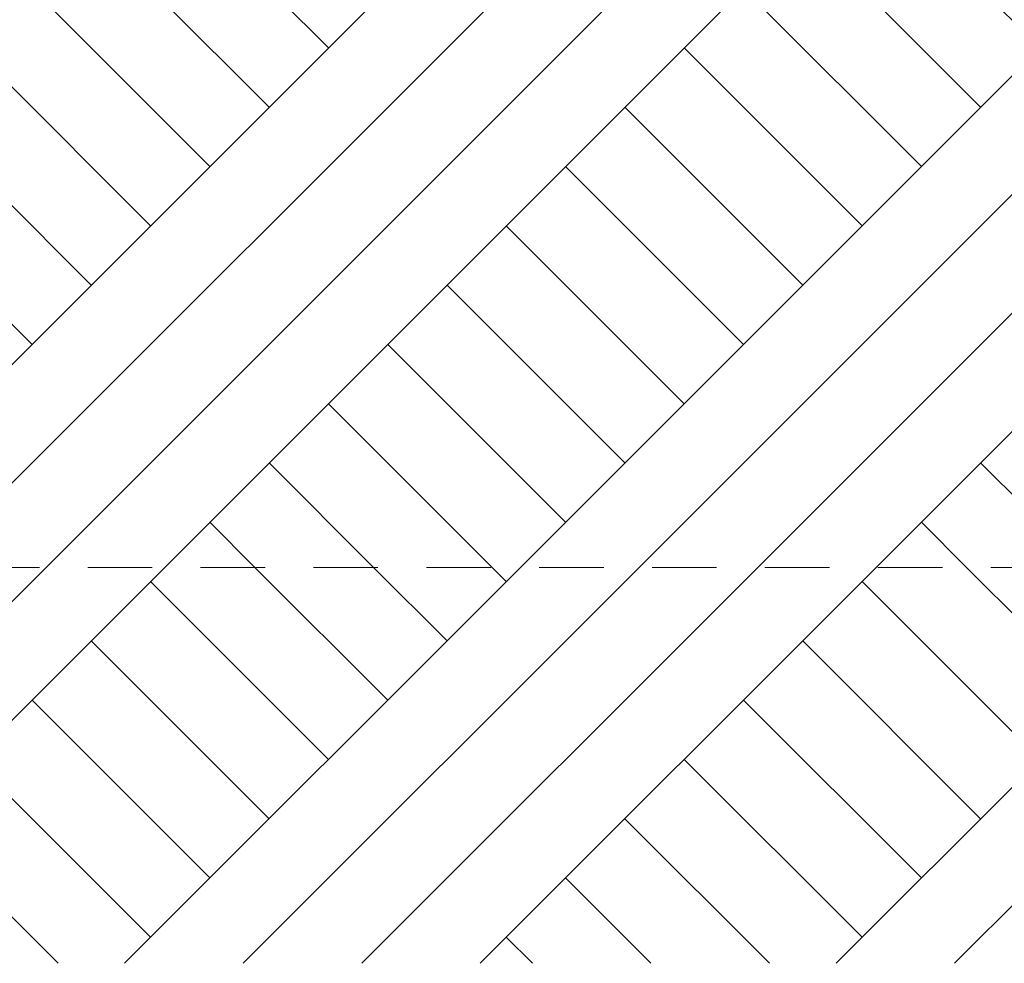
# Model space of a CAD drawing. Header units: millimetres. Extents: x 208545 to 5957542, y -593447 to 257160.
# Tile 27 of 60: x 5938068 to 5939595, y -590871 to -589408. Entities that reach past the tile are written whole.
import ezdxf

# ---------------------------------------------------------------- set-up
doc = ezdxf.new("R2010")
doc.units = ezdxf.units.MM
doc.header["$MEASUREMENT"] = 0
doc.linetypes.add('Przerywana KRÓTKA', pattern=[175, 100, -75])
doc.layers.add('Sytuacja - Teren_Nr_pióra__1', color=7, linetype='Continuous', lineweight=13)
doc.layers.add('Sytuacja - Teren_Nr_pióra__101', color=252, linetype='Continuous', lineweight=5)
pattern_1 = [(45, (5682170.8, -588257), (-275.77163, 275.77163), []), (45, (5682078.9, -588165.1), (-551.5433, 551.5433), []), (45, (5681986.94, -588073.15), (-551.5433, 551.5433), []), (135, (5681895.02, -587981.22), (91.92388, 91.92388), [390, -390])]

msp = doc.modelspace()

# ---------------------------------------------------------------- hatches: boundary and pattern name
at = {"layer": 'Sytuacja - Teren_Nr_pióra__1', "linetype": 'Continuous', "lineweight": 13}
h = msp.add_hatch(dxfattribs=at)
h.set_pattern_fill('Grunt_0004', style=0, pattern_type=2)
h.set_pattern_definition(pattern_1)
h.paths.add_polyline_path([(5931862.677, -589453.385), (5930871.848, -589656.995), (5929652.054, -589807.907), (5928955.771, -589893.729), (5928444.349, -589956.995), (5928744.349, -590256.995), (5951398.605, -590256.995), (5951698.605, -589956.995), (5951684.898, -589956.995), (5951676.487, -589956.995), (5951665.82, -589956.995), (5950125.283, -589770.263), (5949211.104, -589656.995), (5948071.86, -589423.501), (5946760.917, -589156.995), (5944964.046, -588824.483), (5944590.303, -588756.995), (5944068.611, -588685.116), (5942349.934, -588456.995), (5940606.307, -588272.103), (5940469.17, -588256.995), (5940373.013, -588256.995), (5940155.682, -588256.995), (5939459.574, -588256.995), (5939037.185, -588303.823), (5937725.854, -588456.995), (5936480.001, -588626.534), (5935527.542, -588756.995), (5934539.263, -588934.142), (5933313.52, -589156.995)])
at = {"layer": 'Sytuacja - Teren_Nr_pióra__101', "linetype": 'Continuous', "lineweight": 5}
h = msp.add_hatch(dxfattribs=at)
h.set_pattern_fill('Grunt_0004', color=252, style=0, pattern_type=2)
h.set_pattern_definition(pattern_1)
h.paths.add_polyline_path([(5927094.113, -589956.995), (5928444.349, -589956.995), (5928744.349, -590256.995), (5951398.605, -590256.995), (5951698.605, -589956.995), (5953782.133, -589956.995), (5953782.133, -590870.884), (5927094.113, -590870.884)])

# ---------------------------------------------------------------- linework, layer by layer
at = {"layer": 'Sytuacja - Teren_Nr_pióra__101', "color": 252, "linetype": 'Przerywana KRÓTKA', "lineweight": 5}
msp.add_line((5951398.605, -590256.995), (5928744.349, -590256.995), dxfattribs=at)

doc.saveas('drawing.dxf')
